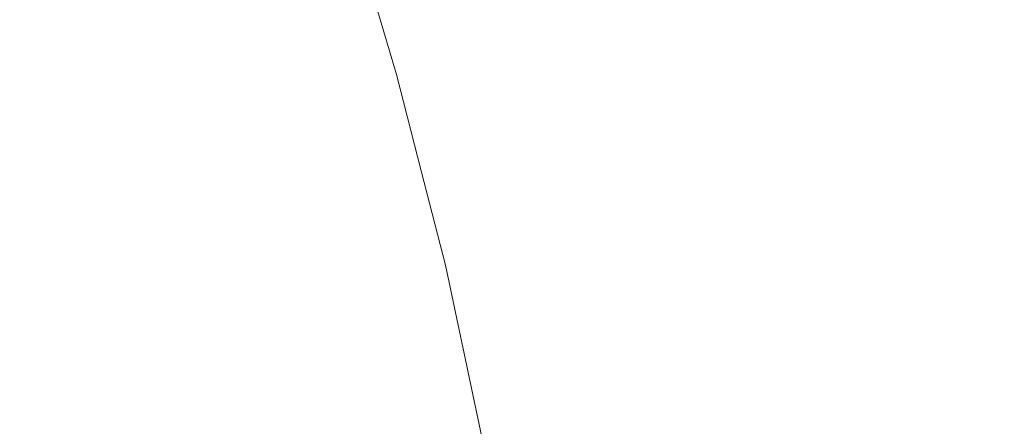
# Model space of a CAD drawing. Header units: centimetres. Extents: x -44.1 to 45.2, y 4.2 to 6.
# Tile 204 of 256: x -14.10372 to -14.09068, y 5.91189 to 5.91727. Entities that reach past the tile are written whole.
import ezdxf

# ---------------------------------------------------------------- set-up
doc = ezdxf.new("R2010")
doc.units = ezdxf.units.CM
doc.header["$LTSCALE"] = 2.54
doc.layers.add('Lucido design-1', color=7, linetype='Continuous')

# ---------------------------------------------------------------- blocks, each defined once
blk = doc.blocks.new('Gruppo-4-1')
at = {"color": 7, "linetype": 'Continuous', "lineweight": 9}
for points, invisible_edges in [([(-14.099498, 5.919104, -2276.72217), (-14.098731, 5.916545, -2276.72217), (-14.098731, 5.916545, -2276.92217), (-14.099422, 5.918849, -2276.92217)], 10), ([(-14.09885, 5.91704, -2276.720585), (-14.098731, 5.916545, -2276.72217), (-14.099498, 5.919104, -2276.72217), (-14.099396, 5.918851, -2276.72058)], 13), ([(-14.100399, 5.91874, -2276.933075), (-14.100139, 5.918769, -2276.931524), (-14.099595, 5.916967, -2276.931524), (-14.099855, 5.91694, -2276.933075)], 15), ([(-14.099374, 5.916989, -2276.929971), (-14.099595, 5.916967, -2276.931524), (-14.100139, 5.918769, -2276.931524), (-14.099919, 5.918794, -2276.929971)], 15), ([(-14.099919, 5.918794, -2276.929971), (-14.099738, 5.918814, -2276.928414), (-14.099193, 5.917007, -2276.928414), (-14.099374, 5.916989, -2276.929971)], 15), ([(-14.099052, 5.917022, -2276.926855), (-14.099193, 5.917007, -2276.928414), (-14.099738, 5.918814, -2276.928414), (-14.099598, 5.91883, -2276.926855)], 15), ([(-14.099598, 5.91883, -2276.926855), (-14.099497, 5.918842, -2276.925294), (-14.098951, 5.917032, -2276.925294), (-14.099052, 5.917022, -2276.926855)], 15), ([(-14.098891, 5.917038, -2276.923732), (-14.098951, 5.917032, -2276.925294), (-14.099497, 5.918842, -2276.925294), (-14.099437, 5.918848, -2276.923732)], 15), ([(-14.099437, 5.918848, -2276.923732), (-14.099422, 5.918849, -2276.92217), (-14.098731, 5.916545, -2276.92217), (-14.098891, 5.917038, -2276.923732)], 13), ([(-14.099396, 5.918851, -2276.72058), (-14.099334, 5.918851, -2276.718991), (-14.098788, 5.91704, -2276.719001), (-14.09885, 5.91704, -2276.720585)], 15), ([(-14.098684, 5.91704, -2276.717418), (-14.098788, 5.91704, -2276.719001), (-14.099334, 5.918851, -2276.718991), (-14.09923, 5.918851, -2276.717403)], 15), ([(-14.09923, 5.918851, -2276.717403), (-14.099084, 5.918851, -2276.715817), (-14.098539, 5.91704, -2276.715837), (-14.098684, 5.91704, -2276.717418)], 15), ([(-14.098353, 5.91704, -2276.714258), (-14.098539, 5.91704, -2276.715837), (-14.099084, 5.918851, -2276.715817), (-14.098898, 5.918851, -2276.714233)], 15), ([(-14.098898, 5.918851, -2276.714233), (-14.09867, 5.918851, -2276.712652), (-14.098125, 5.91704, -2276.712682), (-14.098353, 5.91704, -2276.714258)], 15), ([(-14.097857, 5.91704, -2276.71111), (-14.098125, 5.91704, -2276.712682), (-14.09867, 5.918851, -2276.712652), (-14.0984, 5.918851, -2276.711074)], 15), ([(-14.0984, 5.918851, -2276.711074), (-14.09809, 5.918851, -2276.7095), (-14.097548, 5.91704, -2276.709541), (-14.097857, 5.91704, -2276.71111)], 15), ([(-14.097199, 5.91704, -2276.707977), (-14.097548, 5.91704, -2276.709541), (-14.09809, 5.918851, -2276.7095), (-14.09774, 5.918851, -2276.707931)], 15), ([(-14.09774, 5.918851, -2276.707931), (-14.097349, 5.918851, -2276.706368), (-14.096809, 5.91704, -2276.706418), (-14.097199, 5.91704, -2276.707977)], 15), ([(-14.096379, 5.91704, -2276.704865), (-14.096809, 5.91704, -2276.706418), (-14.097349, 5.918851, -2276.706368), (-14.096917, 5.918851, -2276.704809)], 15), ([(-14.096917, 5.918851, -2276.704809), (-14.096446, 5.918851, -2276.703258), (-14.095909, 5.91704, -2276.703318), (-14.096379, 5.91704, -2276.704865)], 15), ([(-14.095401, 5.91704, -2276.701778), (-14.095909, 5.91704, -2276.703318), (-14.096446, 5.918851, -2276.703258), (-14.095936, 5.918851, -2276.701713)], 15), ([(-14.095936, 5.918851, -2276.701713), (-14.095386, 5.918851, -2276.700175), (-14.094853, 5.91704, -2276.700245), (-14.095401, 5.91704, -2276.701778)], 15), ([(-14.094266, 5.91704, -2276.69872), (-14.094853, 5.91704, -2276.700245), (-14.095386, 5.918851, -2276.700175), (-14.094798, 5.918851, -2276.698645)], 15), ([(-14.094798, 5.918851, -2276.698645), (-14.094172, 5.918851, -2276.697123), (-14.093642, 5.91704, -2276.697204), (-14.094266, 5.91704, -2276.69872)], 15), ([(-14.092979, 5.91704, -2276.695696), (-14.093642, 5.91704, -2276.697204), (-14.094172, 5.918851, -2276.697123), (-14.093507, 5.918851, -2276.69561)], 15), ([(-14.093507, 5.918851, -2276.69561), (-14.092805, 5.918851, -2276.694107), (-14.09228, 5.91704, -2276.694197), (-14.092979, 5.91704, -2276.695696)], 15), ([(-14.091543, 5.91704, -2276.692708), (-14.09228, 5.91704, -2276.694197), (-14.092805, 5.918851, -2276.694107), (-14.092066, 5.918851, -2276.692613)], 15), ([(-14.092066, 5.918851, -2276.692613), (-14.091291, 5.918851, -2276.69113), (-14.090771, 5.91704, -2276.69123), (-14.091543, 5.91704, -2276.692708)], 15), ([(-14.089962, 5.91704, -2276.689762), (-14.090771, 5.91704, -2276.69123), (-14.091291, 5.918851, -2276.69113), (-14.09048, 5.918851, -2276.689658)], 15), ([(-14.101831, 5.918577, -2276.939231), (-14.101414, 5.918625, -2276.9377), (-14.100874, 5.916836, -2276.9377), (-14.101292, 5.916794, -2276.939231)], 15), ([(-14.100495, 5.916875, -2276.936163), (-14.100874, 5.916836, -2276.9377), (-14.101414, 5.918625, -2276.9377), (-14.101037, 5.918667, -2276.936163)], 15), ([(-14.101037, 5.918667, -2276.936163), (-14.100698, 5.918706, -2276.934621), (-14.100156, 5.916909, -2276.934621), (-14.100495, 5.916875, -2276.936163)], 15), ([(-14.099855, 5.91694, -2276.933075), (-14.100156, 5.916909, -2276.934621), (-14.100698, 5.918706, -2276.934621), (-14.100399, 5.91874, -2276.933075)], 15), ([(-14.102778, 5.91847, -2276.942275), (-14.102285, 5.918526, -2276.940757), (-14.101748, 5.916747, -2276.940757), (-14.102243, 5.916697, -2276.942275)], 15), ([(-14.101292, 5.916794, -2276.939231), (-14.101748, 5.916747, -2276.940757), (-14.102285, 5.918526, -2276.940757), (-14.101831, 5.918577, -2276.939231)], 15), ([(-14.103877, 5.918346, -2276.94529), (-14.103309, 5.91841, -2276.943786), (-14.102775, 5.916642, -2276.943786), (-14.103345, 5.916584, -2276.94529)], 15), ([(-14.102243, 5.916697, -2276.942275), (-14.102775, 5.916642, -2276.943786), (-14.103309, 5.91841, -2276.943786), (-14.102778, 5.91847, -2276.942275)], 15), ([(-14.103345, 5.916584, -2276.94529), (-14.103952, 5.916523, -2276.946785), (-14.104482, 5.918277, -2276.946785), (-14.103877, 5.918346, -2276.94529)], 15), ([(45.04592, 5.913486, -2276.22306), (45.04592, 5.917577, -2276.223689), (-43.918995, 5.917577, -2276.223689), (-43.918995, 5.913486, -2276.22306)], 10), ([(-14.099375, 5.915162, -2276.933075), (-14.099676, 5.915135, -2276.934621), (-14.100156, 5.916909, -2276.934621), (-14.099855, 5.91694, -2276.933075)], 15), ([(-14.099855, 5.91694, -2276.933075), (-14.099595, 5.916967, -2276.931524), (-14.099113, 5.915186, -2276.931524), (-14.099375, 5.915162, -2276.933075)], 15), ([(-14.098892, 5.915206, -2276.929971), (-14.099113, 5.915186, -2276.931524), (-14.099595, 5.916967, -2276.931524), (-14.099374, 5.916989, -2276.929971)], 15), ([(-14.099374, 5.916989, -2276.929971), (-14.099193, 5.917007, -2276.928414), (-14.09871, 5.915223, -2276.928414), (-14.098892, 5.915206, -2276.929971)], 15), ([(-14.098569, 5.915236, -2276.926855), (-14.09871, 5.915223, -2276.928414), (-14.099193, 5.917007, -2276.928414), (-14.099052, 5.917022, -2276.926855)], 15), ([(-14.099052, 5.917022, -2276.926855), (-14.098951, 5.917032, -2276.925294), (-14.098468, 5.915245, -2276.925294), (-14.098569, 5.915236, -2276.926855)], 15), ([(-14.098407, 5.91525, -2276.923732), (-14.098468, 5.915245, -2276.925294), (-14.098951, 5.917032, -2276.925294), (-14.098891, 5.917038, -2276.923732)], 15), ([(-14.098407, 5.91525, -2276.923732), (-14.098891, 5.917038, -2276.923732), (-14.098731, 5.916545, -2276.92217)], 11), ([(-14.09885, 5.91704, -2276.720585), (-14.098788, 5.91704, -2276.719001), (-14.098304, 5.915252, -2276.71901), (-14.098366, 5.915252, -2276.72059)], 15), ([(-14.098731, 5.916545, -2276.72217), (-14.09885, 5.91704, -2276.720585), (-14.098366, 5.915252, -2276.72059)], 11), ([(-14.098201, 5.915252, -2276.717432), (-14.098304, 5.915252, -2276.71901), (-14.098788, 5.91704, -2276.719001), (-14.098684, 5.91704, -2276.717418)], 15), ([(-14.098684, 5.91704, -2276.717418), (-14.098539, 5.91704, -2276.715837), (-14.098056, 5.915252, -2276.715855), (-14.098201, 5.915252, -2276.717432)], 15), ([(-14.097871, 5.915252, -2276.714281), (-14.098056, 5.915252, -2276.715855), (-14.098539, 5.91704, -2276.715837), (-14.098353, 5.91704, -2276.714258)], 15), ([(-14.098353, 5.91704, -2276.714258), (-14.098125, 5.91704, -2276.712682), (-14.097644, 5.915252, -2276.712709), (-14.097871, 5.915252, -2276.714281)], 15), ([(-14.097376, 5.915252, -2276.711141), (-14.097644, 5.915252, -2276.712709), (-14.098125, 5.91704, -2276.712682), (-14.097857, 5.91704, -2276.71111)], 15), ([(-14.097857, 5.91704, -2276.71111), (-14.097548, 5.91704, -2276.709541), (-14.097068, 5.915252, -2276.709577), (-14.097376, 5.915252, -2276.711141)], 15), ([(-14.09672, 5.915252, -2276.708017), (-14.097068, 5.915252, -2276.709577), (-14.097548, 5.91704, -2276.709541), (-14.097199, 5.91704, -2276.707977)], 15), ([(-14.097199, 5.91704, -2276.707977), (-14.096809, 5.91704, -2276.706418), (-14.096331, 5.915252, -2276.706463), (-14.09672, 5.915252, -2276.708017)], 15), ([(-14.095902, 5.915252, -2276.704914), (-14.096331, 5.915252, -2276.706463), (-14.096809, 5.91704, -2276.706418), (-14.096379, 5.91704, -2276.704865)], 15), ([(-14.096379, 5.91704, -2276.704865), (-14.095909, 5.91704, -2276.703318), (-14.095434, 5.915252, -2276.703372), (-14.095902, 5.915252, -2276.704914)], 15), ([(-14.094927, 5.915252, -2276.701836), (-14.095434, 5.915252, -2276.703372), (-14.095909, 5.91704, -2276.703318), (-14.095401, 5.91704, -2276.701778)], 15), ([(-14.095401, 5.91704, -2276.701778), (-14.094853, 5.91704, -2276.700245), (-14.094381, 5.915252, -2276.700308), (-14.094927, 5.915252, -2276.701836)], 15), ([(-14.093796, 5.915252, -2276.698787), (-14.094381, 5.915252, -2276.700308), (-14.094853, 5.91704, -2276.700245), (-14.094266, 5.91704, -2276.69872)], 15), ([(-14.094266, 5.91704, -2276.69872), (-14.093642, 5.91704, -2276.697204), (-14.093173, 5.915252, -2276.697275), (-14.093796, 5.915252, -2276.698787)], 15), ([(-14.092513, 5.915252, -2276.695771), (-14.093173, 5.915252, -2276.697275), (-14.093642, 5.91704, -2276.697204), (-14.092979, 5.91704, -2276.695696)], 15), ([(-14.092979, 5.91704, -2276.695696), (-14.09228, 5.91704, -2276.694197), (-14.091815, 5.915252, -2276.694277), (-14.092513, 5.915252, -2276.695771)], 15), ([(-14.091081, 5.915252, -2276.692792), (-14.091815, 5.915252, -2276.694277), (-14.09228, 5.91704, -2276.694197), (-14.091543, 5.91704, -2276.692708)], 15), ([(-14.091543, 5.91704, -2276.692708), (-14.090771, 5.91704, -2276.69123), (-14.09031, 5.915252, -2276.691318), (-14.091081, 5.915252, -2276.692792)], 15), ([(-14.089504, 5.915252, -2276.689854), (-14.09031, 5.915252, -2276.691318), (-14.090771, 5.91704, -2276.69123), (-14.089962, 5.91704, -2276.689762)], 15), ([(-14.100815, 5.915032, -2276.939231), (-14.101273, 5.91499, -2276.940757), (-14.101748, 5.916747, -2276.940757), (-14.101292, 5.916794, -2276.939231)], 15), ([(-14.101292, 5.916794, -2276.939231), (-14.100874, 5.916836, -2276.9377), (-14.100397, 5.91507, -2276.9377), (-14.100815, 5.915032, -2276.939231)], 15), ([(-14.100017, 5.915104, -2276.936163), (-14.100397, 5.91507, -2276.9377), (-14.100874, 5.916836, -2276.9377), (-14.100495, 5.916875, -2276.936163)], 15), ([(-14.100495, 5.916875, -2276.936163), (-14.100156, 5.916909, -2276.934621), (-14.099676, 5.915135, -2276.934621), (-14.100017, 5.915104, -2276.936163)], 15), ([(-14.101769, 5.914945, -2276.942275), (-14.102303, 5.914896, -2276.943786), (-14.102775, 5.916642, -2276.943786), (-14.102243, 5.916697, -2276.942275)], 15), ([(-14.102243, 5.916697, -2276.942275), (-14.101748, 5.916747, -2276.940757), (-14.101273, 5.91499, -2276.940757), (-14.101769, 5.914945, -2276.942275)], 15), ([(-14.102875, 5.914845, -2276.94529), (-14.103483, 5.914789, -2276.946785), (-14.103952, 5.916523, -2276.946785), (-14.103345, 5.916584, -2276.94529)], 15), ([(-14.103345, 5.916584, -2276.94529), (-14.102775, 5.916642, -2276.943786), (-14.102303, 5.914896, -2276.943786), (-14.102875, 5.914845, -2276.94529)], 15), ([(-14.0984, 5.915249, -2276.92217), (-14.098731, 5.916545, -2276.92217), (-14.098731, 5.916545, -2276.72217), (-14.0984, 5.915249, -2276.72217)], 10), ([(-14.098366, 5.915252, -2276.72059), (-14.0984, 5.915249, -2276.72217), (-14.098731, 5.916545, -2276.72217)], 9), ([(-14.098731, 5.916545, -2276.92217), (-14.0984, 5.915249, -2276.92217), (-14.098407, 5.91525, -2276.923732)], 10), ([(-14.104596, 5.916457, -2276.948272), (-14.103952, 5.916523, -2276.946785), (-14.103483, 5.914789, -2276.946785), (-14.104129, 5.914731, -2276.948272)], 15), ([(-14.098892, 5.915206, -2276.929971), (-14.09871, 5.915223, -2276.928414), (-14.098288, 5.91346, -2276.928414), (-14.09847, 5.913446, -2276.929971)], 15), ([(-14.098146, 5.913472, -2276.926855), (-14.098288, 5.91346, -2276.928414), (-14.09871, 5.915223, -2276.928414), (-14.098569, 5.915236, -2276.926855)], 15), ([(-14.098569, 5.915236, -2276.926855), (-14.098468, 5.915245, -2276.925294), (-14.098045, 5.91348, -2276.925294), (-14.098146, 5.913472, -2276.926855)], 15), ([(-14.097984, 5.913485, -2276.923732), (-14.098045, 5.91348, -2276.925294), (-14.098468, 5.915245, -2276.925294), (-14.098407, 5.91525, -2276.923732)], 15), ([(-14.098407, 5.91525, -2276.923732), (-14.0984, 5.915249, -2276.92217), (-14.098086, 5.914018, -2276.92217)], 9), ([(-14.098086, 5.914018, -2276.92217), (-14.097984, 5.913485, -2276.923732), (-14.098407, 5.91525, -2276.923732)], 11), ([(-14.098086, 5.914018, -2276.72217), (-14.0984, 5.915249, -2276.72217), (-14.098366, 5.915252, -2276.72059)], 10), ([(-14.0984, 5.915249, -2276.72217), (-14.098086, 5.914018, -2276.72217), (-14.098086, 5.914018, -2276.92217), (-14.0984, 5.915249, -2276.92217)], 10), ([(-14.098366, 5.915252, -2276.72059), (-14.097943, 5.913486, -2276.720594), (-14.098086, 5.914018, -2276.72217)], 11), ([(-14.098366, 5.915252, -2276.72059), (-14.098304, 5.915252, -2276.71901), (-14.097881, 5.913486, -2276.719018), (-14.097943, 5.913486, -2276.720594)], 15), ([(-14.097778, 5.913486, -2276.717444), (-14.097881, 5.913486, -2276.719018), (-14.098304, 5.915252, -2276.71901), (-14.098201, 5.915252, -2276.717432)], 15), ([(-14.098201, 5.915252, -2276.717432), (-14.098056, 5.915252, -2276.715855), (-14.097634, 5.913486, -2276.715871), (-14.097778, 5.913486, -2276.717444)], 15), ([(-14.097449, 5.913486, -2276.7143), (-14.097634, 5.913486, -2276.715871), (-14.098056, 5.915252, -2276.715855), (-14.097871, 5.915252, -2276.714281)], 15), ([(-14.097871, 5.915252, -2276.714281), (-14.097644, 5.915252, -2276.712709), (-14.097223, 5.913486, -2276.712733), (-14.097449, 5.913486, -2276.7143)], 15), ([(-14.096956, 5.913486, -2276.711169), (-14.097223, 5.913486, -2276.712733), (-14.097644, 5.915252, -2276.712709), (-14.097376, 5.915252, -2276.711141)], 15), ([(-14.097376, 5.915252, -2276.711141), (-14.097068, 5.915252, -2276.709577), (-14.096648, 5.913486, -2276.709608), (-14.096956, 5.913486, -2276.711169)], 15), ([(-14.096301, 5.913486, -2276.708053), (-14.096648, 5.913486, -2276.709608), (-14.097068, 5.915252, -2276.709577), (-14.09672, 5.915252, -2276.708017)], 15), ([(-14.09672, 5.915252, -2276.708017), (-14.096331, 5.915252, -2276.706463), (-14.095913, 5.913486, -2276.706502), (-14.096301, 5.913486, -2276.708053)], 15), ([(-14.095485, 5.913486, -2276.704957), (-14.095913, 5.913486, -2276.706502), (-14.096331, 5.915252, -2276.706463), (-14.095902, 5.915252, -2276.704914)], 15), ([(-14.095902, 5.915252, -2276.704914), (-14.095434, 5.915252, -2276.703372), (-14.095019, 5.913486, -2276.703419), (-14.095485, 5.913486, -2276.704957)], 15), ([(-14.094512, 5.913486, -2276.701887), (-14.095019, 5.913486, -2276.703419), (-14.095434, 5.915252, -2276.703372), (-14.094927, 5.915252, -2276.701836)], 15), ([(-14.094927, 5.915252, -2276.701836), (-14.094381, 5.915252, -2276.700308), (-14.093968, 5.913486, -2276.700362), (-14.094512, 5.913486, -2276.701887)], 15), ([(-14.093384, 5.913486, -2276.698845), (-14.093968, 5.913486, -2276.700362), (-14.094381, 5.915252, -2276.700308), (-14.093796, 5.915252, -2276.698787)], 15), ([(-14.093796, 5.915252, -2276.698787), (-14.093173, 5.915252, -2276.697275), (-14.092763, 5.913486, -2276.697337), (-14.093384, 5.913486, -2276.698845)], 15), ([(-14.092104, 5.913486, -2276.695837), (-14.092763, 5.913486, -2276.697337), (-14.093173, 5.915252, -2276.697275), (-14.092513, 5.915252, -2276.695771)], 15), ([(-14.092513, 5.915252, -2276.695771), (-14.091815, 5.915252, -2276.694277), (-14.091408, 5.913486, -2276.694346), (-14.092104, 5.913486, -2276.695837)], 15), ([(-14.090676, 5.913486, -2276.692865), (-14.091408, 5.913486, -2276.694346), (-14.091815, 5.915252, -2276.694277), (-14.091081, 5.915252, -2276.692792)], 15), ([(-14.091081, 5.915252, -2276.692792), (-14.09031, 5.915252, -2276.691318), (-14.089907, 5.913486, -2276.691395), (-14.090676, 5.913486, -2276.692865)], 15), ([(-14.099598, 5.913356, -2276.936163), (-14.099979, 5.913325, -2276.9377), (-14.100397, 5.91507, -2276.9377), (-14.100017, 5.915104, -2276.936163)], 15), ([(-14.100017, 5.915104, -2276.936163), (-14.099676, 5.915135, -2276.934621), (-14.099256, 5.913383, -2276.934621), (-14.099598, 5.913356, -2276.936163)], 15), ([(-14.098954, 5.913407, -2276.933075), (-14.099256, 5.913383, -2276.934621), (-14.099676, 5.915135, -2276.934621), (-14.099375, 5.915162, -2276.933075)], 15), ([(-14.099375, 5.915162, -2276.933075), (-14.099113, 5.915186, -2276.931524), (-14.098692, 5.913428, -2276.931524), (-14.098954, 5.913407, -2276.933075)], 15), ([(-14.09847, 5.913446, -2276.929971), (-14.098692, 5.913428, -2276.931524), (-14.099113, 5.915186, -2276.931524), (-14.098892, 5.915206, -2276.929971)], 15), ([(-14.101769, 5.914945, -2276.942275), (-14.101273, 5.91499, -2276.940757), (-14.100857, 5.913255, -2276.940757), (-14.101355, 5.913215, -2276.942275)], 15), ([(-14.100399, 5.913292, -2276.939231), (-14.100857, 5.913255, -2276.940757), (-14.101273, 5.91499, -2276.940757), (-14.100815, 5.915032, -2276.939231)], 15), ([(-14.100815, 5.915032, -2276.939231), (-14.100397, 5.91507, -2276.9377), (-14.099979, 5.913325, -2276.9377), (-14.100399, 5.913292, -2276.939231)], 15), ([(-14.102463, 5.913127, -2276.94529), (-14.103073, 5.913078, -2276.946785), (-14.103483, 5.914789, -2276.946785), (-14.102875, 5.914845, -2276.94529)], 15), ([(-14.102875, 5.914845, -2276.94529), (-14.102303, 5.914896, -2276.943786), (-14.10189, 5.913172, -2276.943786), (-14.102463, 5.913127, -2276.94529)], 15), ([(-14.101355, 5.913215, -2276.942275), (-14.10189, 5.913172, -2276.943786), (-14.102303, 5.914896, -2276.943786), (-14.101769, 5.914945, -2276.942275)], 15), ([(-14.103721, 5.913026, -2276.948272), (-14.104404, 5.912972, -2276.94975), (-14.104811, 5.914669, -2276.94975), (-14.104129, 5.914731, -2276.948272)], 15), ([(-14.104129, 5.914731, -2276.948272), (-14.103483, 5.914789, -2276.946785), (-14.103073, 5.913078, -2276.946785), (-14.103721, 5.913026, -2276.948272)], 15), ([(-14.098086, 5.914018, -2276.72217), (-14.097556, 5.911519, -2276.72217), (-14.097556, 5.911519, -2276.92217), (-14.097603, 5.911743, -2276.92217)], 10), ([(-14.097603, 5.911743, -2276.92217), (-14.098086, 5.914018, -2276.92217), (-14.098086, 5.914018, -2276.72217)], 10), ([(-14.097578, 5.911744, -2276.720597), (-14.097556, 5.911519, -2276.72217), (-14.098086, 5.914018, -2276.72217), (-14.097943, 5.913486, -2276.720594)], 13), ([(-14.097984, 5.913485, -2276.923732), (-14.098086, 5.914018, -2276.92217), (-14.097603, 5.911743, -2276.92217), (-14.097619, 5.911742, -2276.923732)], 13), ([(-43.918995, 5.913486, -2276.22306), (-43.918995, 5.913265, -2276.223025), (45.04592, 5.913265, -2276.223025), (45.04592, 5.913486, -2276.22306)], 10), ([(-14.098591, 5.911675, -2276.933075), (-14.098894, 5.911654, -2276.934621), (-14.099256, 5.913383, -2276.934621), (-14.098954, 5.913407, -2276.933075)], 15), ([(-14.098954, 5.913407, -2276.933075), (-14.098692, 5.913428, -2276.931524), (-14.098329, 5.911693, -2276.931524), (-14.098591, 5.911675, -2276.933075)], 15), ([(-14.098106, 5.911709, -2276.929971), (-14.098329, 5.911693, -2276.931524), (-14.098692, 5.913428, -2276.931524), (-14.09847, 5.913446, -2276.929971)], 15), ([(-14.09847, 5.913446, -2276.929971), (-14.098288, 5.91346, -2276.928414), (-14.097924, 5.911721, -2276.928414), (-14.098106, 5.911709, -2276.929971)], 15), ([(-14.097782, 5.911731, -2276.926855), (-14.097924, 5.911721, -2276.928414), (-14.098288, 5.91346, -2276.928414), (-14.098146, 5.913472, -2276.926855)], 15), ([(-14.098146, 5.913472, -2276.926855), (-14.098045, 5.91348, -2276.925294), (-14.09768, 5.911738, -2276.925294), (-14.097782, 5.911731, -2276.926855)], 15), ([(-14.097619, 5.911742, -2276.923732), (-14.09768, 5.911738, -2276.925294), (-14.098045, 5.91348, -2276.925294), (-14.097984, 5.913485, -2276.923732)], 15), ([(-14.097943, 5.913486, -2276.720594), (-14.097881, 5.913486, -2276.719018), (-14.097516, 5.911744, -2276.719025), (-14.097578, 5.911744, -2276.720597)], 15), ([(-14.097414, 5.911744, -2276.717454), (-14.097516, 5.911744, -2276.719025), (-14.097881, 5.913486, -2276.719018), (-14.097778, 5.913486, -2276.717444)], 15), ([(-14.097778, 5.913486, -2276.717444), (-14.097634, 5.913486, -2276.715871), (-14.09727, 5.911744, -2276.715884), (-14.097414, 5.911744, -2276.717454)], 15), ([(-14.097085, 5.911744, -2276.714317), (-14.09727, 5.911744, -2276.715884), (-14.097634, 5.913486, -2276.715871), (-14.097449, 5.913486, -2276.7143)], 15), ([(-14.097449, 5.913486, -2276.7143), (-14.097223, 5.913486, -2276.712733), (-14.096859, 5.911744, -2276.712753), (-14.097085, 5.911744, -2276.714317)], 15), ([(-14.096593, 5.911744, -2276.711192), (-14.096859, 5.911744, -2276.712753), (-14.097223, 5.913486, -2276.712733), (-14.096956, 5.913486, -2276.711169)], 15), ([(-14.096956, 5.913486, -2276.711169), (-14.096648, 5.913486, -2276.709608), (-14.096286, 5.911744, -2276.709636), (-14.096593, 5.911744, -2276.711192)], 15), ([(-14.095939, 5.911744, -2276.708083), (-14.096286, 5.911744, -2276.709636), (-14.096648, 5.913486, -2276.709608), (-14.096301, 5.913486, -2276.708053)], 15), ([(-14.096301, 5.913486, -2276.708053), (-14.095913, 5.913486, -2276.706502), (-14.095552, 5.911744, -2276.706536), (-14.095939, 5.911744, -2276.708083)], 15), ([(-14.095126, 5.911744, -2276.704995), (-14.095552, 5.911744, -2276.706536), (-14.095913, 5.913486, -2276.706502), (-14.095485, 5.913486, -2276.704957)], 15), ([(-14.095485, 5.913486, -2276.704957), (-14.095019, 5.913486, -2276.703419), (-14.09466, 5.911744, -2276.703459), (-14.095126, 5.911744, -2276.704995)], 15), ([(-14.094155, 5.911744, -2276.701931), (-14.09466, 5.911744, -2276.703459), (-14.095019, 5.913486, -2276.703419), (-14.094512, 5.913486, -2276.701887)], 15), ([(-14.094512, 5.913486, -2276.701887), (-14.093968, 5.913486, -2276.700362), (-14.093611, 5.911744, -2276.700409), (-14.094155, 5.911744, -2276.701931)], 15), ([(-14.093029, 5.911744, -2276.698896), (-14.093611, 5.911744, -2276.700409), (-14.093968, 5.913486, -2276.700362), (-14.093384, 5.913486, -2276.698845)], 15), ([(-14.093384, 5.913486, -2276.698845), (-14.092763, 5.913486, -2276.697337), (-14.092409, 5.911744, -2276.69739), (-14.093029, 5.911744, -2276.698896)], 15), ([(-14.091752, 5.911744, -2276.695894), (-14.092409, 5.911744, -2276.69739), (-14.092763, 5.913486, -2276.697337), (-14.092104, 5.913486, -2276.695837)], 15), ([(-14.092104, 5.913486, -2276.695837), (-14.091408, 5.913486, -2276.694346), (-14.091058, 5.911744, -2276.694406), (-14.091752, 5.911744, -2276.695894)], 15), ([(-14.090327, 5.911744, -2276.692929), (-14.091058, 5.911744, -2276.694406), (-14.091408, 5.913486, -2276.694346), (-14.090676, 5.913486, -2276.692865)], 15), ([(-14.100039, 5.911575, -2276.939231), (-14.100499, 5.911543, -2276.940757), (-14.100857, 5.913255, -2276.940757), (-14.100399, 5.913292, -2276.939231)], 15), ([(-14.100399, 5.913292, -2276.939231), (-14.099979, 5.913325, -2276.9377), (-14.099618, 5.911604, -2276.9377), (-14.100039, 5.911575, -2276.939231)], 15), ([(-14.099236, 5.91163, -2276.936163), (-14.099618, 5.911604, -2276.9377), (-14.099979, 5.913325, -2276.9377), (-14.099598, 5.913356, -2276.936163)], 15), ([(-14.099598, 5.913356, -2276.936163), (-14.099256, 5.913383, -2276.934621), (-14.098894, 5.911654, -2276.934621), (-14.099236, 5.91163, -2276.936163)], 15), ([(45.04592, 5.910022, -2276.22267), (45.04592, 5.913265, -2276.223025), (-43.918995, 5.913265, -2276.223025), (-43.918995, 5.910022, -2276.22267)], 10), ([(-14.102463, 5.913127, -2276.94529), (-14.10189, 5.913172, -2276.943786), (-14.101534, 5.911471, -2276.943786), (-14.102108, 5.911431, -2276.94529)], 15), ([(-14.100997, 5.911508, -2276.942275), (-14.101534, 5.911471, -2276.943786), (-14.10189, 5.913172, -2276.943786), (-14.101355, 5.913215, -2276.942275)], 15), ([(-14.101355, 5.913215, -2276.942275), (-14.100857, 5.913255, -2276.940757), (-14.100499, 5.911543, -2276.940757), (-14.100997, 5.911508, -2276.942275)], 15), ([(-14.103368, 5.911344, -2276.948272), (-14.104053, 5.911296, -2276.94975), (-14.104404, 5.912972, -2276.94975), (-14.103721, 5.913026, -2276.948272)], 15), ([(-14.103721, 5.913026, -2276.948272), (-14.103073, 5.913078, -2276.946785), (-14.10272, 5.911389, -2276.946785), (-14.103368, 5.911344, -2276.948272)], 15), ([(-14.102108, 5.911431, -2276.94529), (-14.10272, 5.911389, -2276.946785), (-14.103073, 5.913078, -2276.946785), (-14.102463, 5.913127, -2276.94529)], 15)]:
    blk.add_3dface(points, dxfattribs=dict(at, invisible_edges=invisible_edges))
blk = doc.blocks.new('Gruppo-5-1')
at = {"color": 7}
blk.add_blockref('Gruppo-4-1', (0, 0), dxfattribs=at)

msp = doc.modelspace()

# ---------------------------------------------------------------- block references
at = {"layer": 'Lucido design-1', "color": 7}
msp.add_blockref('Gruppo-5-1', (0, 0), dxfattribs=at)

doc.saveas('drawing.dxf')
